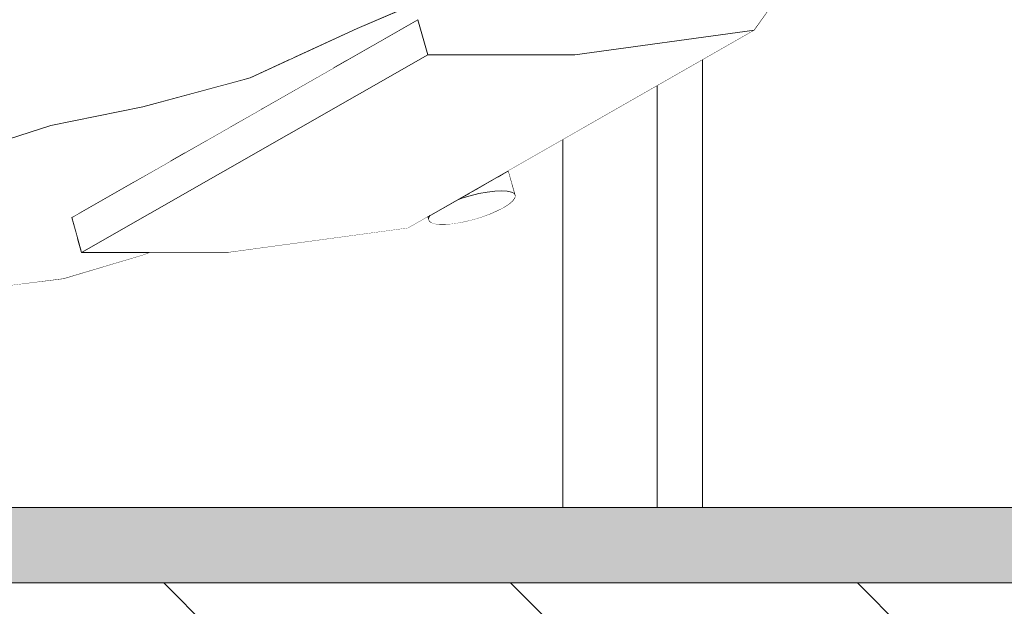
# Model space of a CAD drawing. Header units: millimetres. Extents: x 90539 to 127778, y -34922 to 14506.
# Tile 109 of 256: x 111394 to 111655, y -26 to 129. Entities that reach past the tile are written whole.
import ezdxf

# ---------------------------------------------------------------- set-up
doc = ezdxf.new("R2010")
doc.units = ezdxf.units.MM
doc.header["$MEASUREMENT"] = 0
doc.linetypes.add('Przerywana', pattern=[240, 120, -120])
doc.linetypes.add('Wipeout_Contour', pattern=[1000, 0, -1000])
for name, color, linetype, lineweight, true_color in [('0_Nr_pióra__85', 7, 'Continuous', 13, 0x80c2ff), ('Nowe_A-Wymiary-Wewnętrzne_Nr_pióra__45', 7, 'Continuous', 15, 0x40a5ff), ('Nowe_A-Wymiary-Wewnętrzne_Nr_pióra__85', 7, 'Continuous', 13, 0x80c2ff), ('Nowe_A-Wymiary-Zewnętrzne_Nr_pióra__45', 7, 'Continuous', 15, 0x40a5ff), ('Nowe_A-Wymiary-Zewnętrzne_Nr_pióra__85', 7, 'Continuous', 13, 0x80c2ff)]:
    doc.layers.add(name, color=color, linetype=linetype, lineweight=lineweight, true_color=true_color)
for name, color, linetype in [('Nowe_A-Niepełnosprawni', 7, 'Continuous'), ('Nowe_A-Posadzki', 7, 'Continuous'), ('Nowe_A-Wymiary-Wewnętrzne', 7, 'Continuous'), ('Nowe_A-Wymiary-Zewnętrzne', 7, 'Continuous'), ('Nowe_A-Ściany-Działowe', 7, 'Continuous'), ('Nowe_Drzwi Archicad', 7, 'Continuous')]:
    doc.layers.add(name, color=color, linetype=linetype)
for name, color, linetype, lineweight in [('Nowe_A-Niepełnosprawni_Nr_pióra__4', 7, 'Continuous', 13), ('Nowe_A-Posadzki_Nr_pióra__9', 7, 'Continuous', 13), ('Nowe_A-Wymiary-Wewnętrzne_Nr_pióra__46', 5, 'Continuous', 15), ('Nowe_A-Wymiary-Zewnętrzne_Nr_pióra__46', 5, 'Continuous', 15), ('Nowe_Drzwi Archicad_Nr_pióra__3', 7, 'Continuous', 13)]:
    doc.layers.add(name, color=color, linetype=linetype, lineweight=lineweight)
doc.styles.add('STYL_AUTOMATYCZNY_2', font='arial.ttf')
doc.dimstyles.new('STYL_AUTOMATYCZNY__1', dxfattribs={"dimtxt": 125, "dimasz": 47.5, "dimexe": 0.18, "dimexo": 20, "dimgap": 0, "dimtad": 1, "dimdec": 1, "dimlfac": 0.1, "dimzin": 0, "dimdsep": 46, "dimtxsty": 'STYL_AUTOMATYCZNY_2', "dimblk": 'ARROWHEAD_11', "dimblk1": 'ARROWHEAD_11', "dimblk2": 'ARROWHEAD_11', "dimcen": 0.09, "dimclrd": 256, "dimclre": 256, "dimclrt": 5, "dimadec": 1, "dimazin": 0, "dimtfac": 1, "dimtdec": 4, "dimtmove": 0, "dimatfit": 3, "dimfxl": 0, "dimtolj": 1, "dimtzin": 0, "dimarcsym": 0})

# ---------------------------------------------------------------- blocks, each defined once
blk = doc.blocks.new('ElemPrzekroju_23')
at = {"color": 254, "linetype": 'Wipeout_Contour', "lineweight": 0, "ltscale": 334150.705868}
blk.add_wipeout([(111388.46, 125.45), (111359.98, 97.62), (111402.27, 114.04)], dxfattribs=at).dxf.layer = 'Nowe_A-Niepełnosprawni'
at = {"color": 254, "linetype": 'Wipeout_Contour', "lineweight": 0, "ltscale": 446080.237902}
blk.add_wipeout([(111518.75, 86.7), (111519.57, 83.85), (111521.37, 83.94), (111520.33, 87.6)], dxfattribs=at).dxf.layer = 'Nowe_A-Niepełnosprawni'
at = {"color": 254, "linetype": 'Wipeout_Contour', "lineweight": 0, "ltscale": 334152.144505}
blk.add_wipeout([(111368.92, 57.63), (111405.3, 60.56), (111377.62, 67.44)], dxfattribs=at).dxf.layer = 'Nowe_A-Niepełnosprawni'
at = {"color": 254, "linetype": 'Wipeout_Contour', "lineweight": 0, "ltscale": 334179.899622}
blk.add_wipeout([(111401.9, 101.23), (111373.26, 92.09), (111405.02, 91.71)], dxfattribs=at).dxf.layer = 'Nowe_A-Niepełnosprawni'
at = {"color": 254, "linetype": 'Wipeout_Contour', "lineweight": 0, "ltscale": 446086.398646}
blk.add_wipeout([(111520.33, 87.6), (111521.37, 83.94), (111522.88, 83.85), (111521.6, 88.32)], dxfattribs=at).dxf.layer = 'Nowe_A-Niepełnosprawni'
at = {"color": 254, "linetype": 'Wipeout_Contour', "lineweight": 0, "ltscale": 446072.99598}
blk.add_wipeout([(111518.75, 86.7), (111516.94, 85.66), (111517.53, 83.6), (111519.57, 83.85)], dxfattribs=at).dxf.layer = 'Nowe_A-Niepełnosprawni'
at = {"color": 254, "linetype": 'Wipeout_Contour', "lineweight": 0, "ltscale": 3233917.257644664}
blk.add_wipeout([(111501.94, 76.26), (111502.25, 75.7), (111502.99, 75.29), (111504.13, 75.03), (111505.64, 74.95), (111507.44, 75.03), (111509.48, 75.29), (111511.68, 75.7), (111513.94, 76.26), (111516.19, 76.94), (111518.33, 77.72), (111520.29, 78.57), (111521.99, 79.44), (111523.36, 80.32), (111524.36, 81.16), (111524.93, 81.94), (111525.07, 82.62), (111524.76, 83.18), (111524.02, 83.6), (111522.88, 83.85), (111521.37, 83.94), (111519.57, 83.85), (111517.53, 83.6), (111515.33, 83.18), (111513.07, 82.62), (111510.82, 81.94), (111509.74, 81.55), (111502.37, 77.34), (111502.08, 76.94)], dxfattribs=at).dxf.layer = 'Nowe_A-Niepełnosprawni'
at = {"color": 254, "linetype": 'Wipeout_Contour', "lineweight": 0, "ltscale": 446091.241506}
blk.add_wipeout([(111521.6, 88.32), (111522.88, 83.85), (111524.02, 83.6), (111522.52, 88.85)], dxfattribs=at).dxf.layer = 'Nowe_A-Niepełnosprawni'
at = {"color": 254, "linetype": 'Wipeout_Contour', "lineweight": 0, "ltscale": 446064.950914}
blk.add_wipeout([(111514.95, 84.52), (111515.33, 83.18), (111517.53, 83.6), (111516.94, 85.66)], dxfattribs=at).dxf.layer = 'Nowe_A-Niepełnosprawni'
at = {"color": 254, "linetype": 'Wipeout_Contour', "lineweight": 0, "ltscale": 334530.965972}
blk.add_wipeout([(111510.77, 82.13), (111509.74, 81.55), (111510.82, 81.94)], dxfattribs=at).dxf.layer = 'Nowe_A-Niepełnosprawni'
at = {"color": 254, "linetype": 'Wipeout_Contour', "lineweight": 0, "ltscale": 446007.454359}
blk.add_wipeout([(111502.02, 77.14), (111501.74, 76.98), (111501.94, 76.26), (111502.08, 76.94)], dxfattribs=at).dxf.layer = 'Nowe_A-Niepełnosprawni'
at = {"color": 254, "linetype": 'Wipeout_Contour', "lineweight": 0, "ltscale": 446094.580197}
blk.add_wipeout([(111522.52, 88.85), (111524.02, 83.6), (111524.76, 83.18), (111523.05, 89.16)], dxfattribs=at).dxf.layer = 'Nowe_A-Niepełnosprawni'
at = {"color": 254, "linetype": 'Wipeout_Contour', "lineweight": 0, "ltscale": 446047.705019}
blk.add_wipeout([(111510.77, 82.13), (111510.82, 81.94), (111513.07, 82.62), (111512.86, 83.33)], dxfattribs=at).dxf.layer = 'Nowe_A-Niepełnosprawni'
at = {"color": 254, "linetype": 'Wipeout_Contour', "lineweight": 0, "ltscale": 334506.891876}
blk.add_wipeout([(111502.02, 77.14), (111502.08, 76.94), (111502.37, 77.34)], dxfattribs=at).dxf.layer = 'Nowe_A-Niepełnosprawni'
at = {"color": 254, "linetype": 'Wipeout_Contour', "lineweight": 0, "ltscale": 446096.285987}
blk.add_wipeout([(111523.05, 89.16), (111524.76, 83.18), (111525.07, 82.62), (111523.18, 89.23)], dxfattribs=at).dxf.layer = 'Nowe_A-Niepełnosprawni'
at = {"color": 254, "linetype": 'Wipeout_Contour', "lineweight": 0, "ltscale": 446056.411437}
blk.add_wipeout([(111512.86, 83.33), (111513.07, 82.62), (111515.33, 83.18), (111514.95, 84.52)], dxfattribs=at).dxf.layer = 'Nowe_A-Niepełnosprawni'
at = {"color": 254, "linetype": 'Wipeout_Contour', "lineweight": 0, "ltscale": 446074.902689}
blk.add_wipeout([(111540.75, 120), (111448.97, 67.56), (111496.61, 74.05), (111588.4, 126.49)], dxfattribs=at).dxf.layer = 'Nowe_A-Niepełnosprawni'
at = {"color": 254, "linetype": 'Wipeout_Contour', "lineweight": 0, "ltscale": 445901.823187}
blk.add_wipeout([(111410.07, 67.56), (111448.97, 67.56), (111540.75, 120), (111501.86, 120)], dxfattribs=at).dxf.layer = 'Nowe_A-Niepełnosprawni'
at = {"layer": 'Nowe_A-Niepełnosprawni_Nr_pióra__4', "color": 7, "linetype": 'Continuous', "lineweight": 13}
for p, q in [((111523.18, 89.23), (111525.07, 82.62)), ((111515.33, 83.18), (111517.53, 83.6)), ((111517.53, 83.6), (111519.57, 83.85)), ((111519.57, 83.85), (111521.37, 83.94)), ((111521.37, 83.94), (111522.88, 83.85)), ((111522.88, 83.85), (111524.02, 83.6)), ((111524.02, 83.6), (111524.76, 83.18)), ((111509.74, 81.55), (111510.82, 81.94)), ((111510.82, 81.94), (111513.07, 82.62)), ((111513.07, 82.62), (111515.33, 83.18)), ((111524.36, 81.16), (111523.36, 80.32)), ((111524.93, 81.94), (111524.36, 81.16)), ((111524.76, 83.18), (111525.07, 82.62)), ((111525.07, 82.62), (111524.93, 81.94)), ((111520.29, 78.57), (111518.33, 77.72)), ((111521.99, 79.44), (111520.29, 78.57)), ((111523.36, 80.32), (111521.99, 79.44)), ((111511.68, 75.7), (111509.48, 75.29)), ((111513.94, 76.26), (111511.68, 75.7)), ((111516.19, 76.94), (111513.94, 76.26)), ((111518.33, 77.72), (111516.19, 76.94)), ((111505.64, 74.95), (111504.13, 75.03)), ((111507.44, 75.03), (111505.64, 74.95)), ((111509.48, 75.29), (111507.44, 75.03))]:
    blk.add_line(p, q, dxfattribs=at)
at = {"color": 254, "linetype": 'Wipeout_Contour', "lineweight": 0, "ltscale": 445818.760107}
blk.add_wipeout([(111407.43, 76.83), (111410.07, 67.56), (111501.86, 120), (111499.21, 129.27)], dxfattribs=at).dxf.layer = 'Nowe_A-Niepełnosprawni'
at = {"layer": 'Nowe_A-Niepełnosprawni_Nr_pióra__4', "color": 7, "linetype": 'Continuous', "lineweight": 13}
for p, q in [((111501.74, 76.98), (111501.94, 76.26)), ((111501.94, 76.26), (111502.08, 76.94)), ((111502.25, 75.7), (111501.94, 76.26)), ((111502.08, 76.94), (111502.37, 77.34)), ((111502.99, 75.29), (111502.25, 75.7)), ((111496.61, 74.05), (111448.97, 67.56)), ((111504.13, 75.03), (111502.99, 75.29))]:
    blk.add_line(p, q, dxfattribs=at)
at = {"color": 254, "linetype": 'Wipeout_Contour', "lineweight": 0, "ltscale": 334252.373175}
blk.add_wipeout([(111402.27, 114.04), (111438.91, 133.85), (111410.67, 157.84)], dxfattribs=at).dxf.layer = 'Nowe_A-Niepełnosprawni'
at = {"color": 254, "linetype": 'Wipeout_Contour', "lineweight": 0, "ltscale": 1227157.712043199}
blk.add_wipeout([(111499.21, 129.27), (111501.86, 120), (111540.75, 120), (111588.4, 126.49), (111603.52, 147.82), (111600.87, 157.09), (111579.21, 133.91), (111572.09, 133.1), (111571.3, 131.92), (111562.43, 132.02), (111538.1, 129.27)], dxfattribs=at).dxf.layer = 'Nowe_A-Niepełnosprawni'
at = {"color": 254, "linetype": 'Wipeout_Contour', "lineweight": 0, "ltscale": 445894.684108}
blk.add_wipeout([(111483.09, 126.93), (111454.7, 113.87), (111477.07, 116.62), (111480.27, 118.45)], dxfattribs=at).dxf.layer = 'Nowe_A-Niepełnosprawni'
at = {"color": 254, "linetype": 'Wipeout_Contour', "lineweight": 0, "ltscale": 334372.488967}
blk.add_wipeout([(111457.65, 105.53), (111457.31, 105.43), (111457.54, 105.46)], dxfattribs=at).dxf.layer = 'Nowe_A-Niepełnosprawni'
at = {"color": 254, "linetype": 'Wipeout_Contour', "lineweight": 0, "ltscale": 445759.504277}
blk.add_wipeout([(111421.08, 96.3), (111444.49, 98.01), (111449.64, 100.95), (111444.76, 100.76)], dxfattribs=at).dxf.layer = 'Nowe_A-Niepełnosprawni'
at = {"color": 254, "linetype": 'Wipeout_Contour', "lineweight": 0, "ltscale": 334184.132717}
blk.add_wipeout([(111405.02, 91.71), (111373.26, 92.09), (111406.21, 78.04)], dxfattribs=at).dxf.layer = 'Nowe_A-Niepełnosprawni'
at = {"color": 254, "linetype": 'Wipeout_Contour', "lineweight": 0, "ltscale": 557027.932838}
blk.add_wipeout([(111377.62, 67.44), (111405.3, 60.56), (111426.23, 67.56), (111410.07, 67.56), (111408.99, 71.34)], dxfattribs=at).dxf.layer = 'Nowe_A-Niepełnosprawni'
at = {"layer": 'Nowe_A-Niepełnosprawni_Nr_pióra__4', "color": 7, "linetype": 'Continuous', "lineweight": 13}
for p, q in [((111603.52, 147.82), (111588.4, 126.49)), ((111588.4, 126.49), (111540.75, 120))]:
    blk.add_line(p, q, dxfattribs=at)
at = {"color": 254, "linetype": 'Wipeout_Contour', "lineweight": 0, "ltscale": 668384.769778}
blk.add_wipeout([(111389.08, 144.08), (111402.27, 114.04), (111410.67, 157.84), (111396.44, 148.77), (111392.99, 146.46), (111392.03, 145.96)], dxfattribs=at).dxf.layer = 'Nowe_A-Niepełnosprawni'
at = {"color": 254, "linetype": 'Wipeout_Contour', "lineweight": 0, "ltscale": 669014.139357}
blk.add_wipeout([(111505.05, 136.33), (111485.99, 121.71), (111499.21, 129.27), (111499.83, 129.27), (111508.15, 129.27), (111515.75, 132.57)], dxfattribs=at).dxf.layer = 'Nowe_A-Niepełnosprawni'
at = {"color": 254, "linetype": 'Wipeout_Contour', "lineweight": 0, "ltscale": 334301.618586}
blk.add_wipeout([(111443.12, 97.22), (111421.08, 96.3), (111437.54, 94.03)], dxfattribs=at).dxf.layer = 'Nowe_A-Niepełnosprawni'
at = {"color": 254, "linetype": 'Wipeout_Contour', "lineweight": 0, "ltscale": 445645.223667}
blk.add_wipeout([(111405.02, 91.71), (111406.21, 78.04), (111409.43, 77.97), (111423.74, 86.15)], dxfattribs=at).dxf.layer = 'Nowe_A-Niepełnosprawni'
at = {"color": 254, "linetype": 'Wipeout_Contour', "lineweight": 0, "ltscale": 445955.332691}
blk.add_wipeout([(111480.27, 118.45), (111485.99, 121.71), (111505.05, 136.33), (111483.09, 126.93)], dxfattribs=at).dxf.layer = 'Nowe_A-Niepełnosprawni'
at = {"color": 254, "linetype": 'Wipeout_Contour', "lineweight": 0, "ltscale": 334294.422916}
blk.add_wipeout([(111421.08, 96.3), (111444.76, 100.76), (111428.24, 106.23)], dxfattribs=at).dxf.layer = 'Nowe_A-Niepełnosprawni'
at = {"color": 254, "linetype": 'Wipeout_Contour', "lineweight": 0, "ltscale": 334262.386785}
blk.add_wipeout([(111405.02, 91.71), (111423.74, 86.15), (111433.67, 91.82)], dxfattribs=at).dxf.layer = 'Nowe_A-Niepełnosprawni'
at = {"layer": 'Nowe_A-Niepełnosprawni_Nr_pióra__4', "color": 7, "linetype": 'Continuous', "lineweight": 13}
blk.add_line((111540.75, 120), (111501.86, 120), dxfattribs=at)
at = {"color": 254, "linetype": 'Wipeout_Contour', "lineweight": 0, "ltscale": 334327.733332}
blk.add_wipeout([(111428.24, 106.23), (111444.76, 100.76), (111454.7, 113.87)], dxfattribs=at).dxf.layer = 'Nowe_A-Niepełnosprawni'
at = {"color": 254, "linetype": 'Wipeout_Contour', "lineweight": 0, "ltscale": 334259.559066}
blk.add_wipeout([(111402.27, 114.04), (111418.11, 117.68), (111438.91, 133.85)], dxfattribs=at).dxf.layer = 'Nowe_A-Niepełnosprawni'
at = {"color": 254, "linetype": 'Wipeout_Contour', "lineweight": 0, "ltscale": 445848.982565}
blk.add_wipeout([(111454.7, 113.87), (111457.31, 105.43), (111459, 106.29), (111477.07, 116.62)], dxfattribs=at).dxf.layer = 'Nowe_A-Niepełnosprawni'
at = {"color": 254, "linetype": 'Wipeout_Contour', "lineweight": 0, "ltscale": 556986.7651}
blk.add_wipeout([(111376.17, 93.22), (111379.52, 94.09), (111401.9, 101.23), (111426.29, 106.19), (111402.27, 114.04)], dxfattribs=at).dxf.layer = 'Nowe_A-Niepełnosprawni'
at = {"color": 254, "linetype": 'Wipeout_Contour', "lineweight": 0, "ltscale": 334372.245271}
blk.add_wipeout([(111457.54, 105.46), (111457.31, 105.43), (111457.48, 105.43)], dxfattribs=at).dxf.layer = 'Nowe_A-Niepełnosprawni'
at = {"color": 254, "linetype": 'Wipeout_Contour', "lineweight": 0, "ltscale": 445759.945934}
blk.add_wipeout([(111418.11, 117.68), (111450.34, 112.69), (111452.85, 113.37), (111438.91, 133.85)], dxfattribs=at).dxf.layer = 'Nowe_A-Niepełnosprawni'
at = {"color": 254, "linetype": 'Wipeout_Contour', "lineweight": 0, "ltscale": 334138.668084}
blk.add_wipeout([(111359.98, 97.62), (111376.17, 93.22), (111402.27, 114.04)], dxfattribs=at).dxf.layer = 'Nowe_A-Niepełnosprawni'
at = {"color": 254, "linetype": 'Wipeout_Contour', "lineweight": 0, "ltscale": 334374.410507}
blk.add_wipeout([(111459, 106.29), (111457.31, 105.43), (111457.65, 105.53)], dxfattribs=at).dxf.layer = 'Nowe_A-Niepełnosprawni'
at = {"color": 254, "linetype": 'Wipeout_Contour', "lineweight": 0, "ltscale": 334308.382244}
blk.add_wipeout([(111421.08, 96.3), (111443.12, 97.22), (111444.49, 98.01)], dxfattribs=at).dxf.layer = 'Nowe_A-Niepełnosprawni'
at = {"color": 254, "linetype": 'Wipeout_Contour', "lineweight": 0, "ltscale": 445842.415118}
blk.add_wipeout([(111438.91, 133.85), (111465.17, 118.69), (111466.11, 119.12), (111472.5, 150.74)], dxfattribs=at).dxf.layer = 'Nowe_A-Niepełnosprawni'
at = {"color": 254, "linetype": 'Wipeout_Contour', "lineweight": 0, "ltscale": 334180.489041}
blk.add_wipeout([(111402.27, 114.04), (111389.08, 144.08), (111388.46, 125.45)], dxfattribs=at).dxf.layer = 'Nowe_A-Niepełnosprawni'
at = {"color": 254, "linetype": 'Wipeout_Contour', "lineweight": 0, "ltscale": 334309.816778}
blk.add_wipeout([(111426.29, 106.19), (111428.24, 106.23), (111454.7, 113.87)], dxfattribs=at).dxf.layer = 'Nowe_A-Niepełnosprawni'
at = {"color": 254, "linetype": 'Wipeout_Contour', "lineweight": 0, "ltscale": 334157.539251}
blk.add_wipeout([(111373.26, 92.09), (111377.62, 67.44), (111406.21, 78.04)], dxfattribs=at).dxf.layer = 'Nowe_A-Niepełnosprawni'
at = {"color": 254, "linetype": 'Wipeout_Contour', "lineweight": 0, "ltscale": 445811.759102}
blk.add_wipeout([(111438.91, 133.85), (111452.85, 113.37), (111454.7, 113.87), (111465.17, 118.69)], dxfattribs=at).dxf.layer = 'Nowe_A-Niepełnosprawni'
at = {"color": 254, "linetype": 'Wipeout_Contour', "lineweight": 0, "ltscale": 445809.014775}
blk.add_wipeout([(111457.31, 105.43), (111444.76, 100.76), (111449.64, 100.95), (111457.48, 105.43)], dxfattribs=at).dxf.layer = 'Nowe_A-Niepełnosprawni'
at = {"color": 254, "linetype": 'Wipeout_Contour', "lineweight": 0, "ltscale": 445697.095387}
blk.add_wipeout([(111421.08, 96.3), (111405.02, 91.71), (111433.67, 91.82), (111437.54, 94.03)], dxfattribs=at).dxf.layer = 'Nowe_A-Niepełnosprawni'
at = {"color": 254, "linetype": 'Wipeout_Contour', "lineweight": 0, "ltscale": 557008.474786}
blk.add_wipeout([(111406.21, 78.04), (111377.62, 67.44), (111408.99, 71.34), (111407.43, 76.83), (111409.43, 77.97)], dxfattribs=at).dxf.layer = 'Nowe_A-Niepełnosprawni'
at = {"color": 254, "linetype": 'Wipeout_Contour', "lineweight": 0, "ltscale": 445920.831668}
blk.add_wipeout([(111466.11, 119.12), (111483.09, 126.93), (111498.54, 133.54), (111472.5, 150.74)], dxfattribs=at).dxf.layer = 'Nowe_A-Niepełnosprawni'
at = {"color": 254, "linetype": 'Wipeout_Contour', "lineweight": 0, "ltscale": 334356.634543}
blk.add_wipeout([(111457.31, 105.43), (111454.7, 113.87), (111444.76, 100.76)], dxfattribs=at).dxf.layer = 'Nowe_A-Niepełnosprawni'
at = {"color": 254, "linetype": 'Wipeout_Contour', "lineweight": 0, "ltscale": 334228.463862}
blk.add_wipeout([(111405.02, 91.71), (111421.08, 96.3), (111401.9, 101.23)], dxfattribs=at).dxf.layer = 'Nowe_A-Niepełnosprawni'
at = {"color": 254, "linetype": 'Wipeout_Contour', "lineweight": 0, "ltscale": 445685.382586}
blk.add_wipeout([(111405.3, 60.56), (111426.35, 66.87), (111428.25, 67.56), (111426.23, 67.56)], dxfattribs=at).dxf.layer = 'Nowe_A-Niepełnosprawni'
at = {"layer": 'Nowe_A-Niepełnosprawni_Nr_pióra__4', "color": 7, "linetype": 'Continuous', "lineweight": 13}
for p, q in [((111505.05, 136.33), (111483.09, 126.93)), ((111501.86, 120), (111499.21, 129.27)), ((111483.09, 126.93), (111454.7, 113.87)), ((111496.61, 74.05), (111588.4, 126.49)), ((111410.07, 67.56), (111407.43, 76.83)), ((111448.97, 67.56), (111410.07, 67.56)), ((111428.25, 67.56), (111426.35, 66.87))]:
    blk.add_line(p, q, dxfattribs=at)
at = {"color": 254, "linetype": 'Wipeout_Contour', "lineweight": 0, "ltscale": 334256.149175}
blk.add_wipeout([(111401.9, 101.23), (111428.24, 106.23), (111426.29, 106.19)], dxfattribs=at).dxf.layer = 'Nowe_A-Niepełnosprawni'
at = {"color": 254, "linetype": 'Wipeout_Contour', "lineweight": 0, "ltscale": 334156.794467}
blk.add_wipeout([(111405.3, 60.56), (111368.92, 57.63), (111382.4, 57.74)], dxfattribs=at).dxf.layer = 'Nowe_A-Niepełnosprawni'
at = {"layer": 'Nowe_A-Niepełnosprawni_Nr_pióra__4', "color": 7, "linetype": 'Continuous', "lineweight": 13}
for p, q in [((111426.35, 66.87), (111405.3, 60.56)), ((111405.3, 60.56), (111382.4, 57.74))]:
    blk.add_line(p, q, dxfattribs=at)
at = {"color": 254, "linetype": 'Wipeout_Contour', "lineweight": 0, "ltscale": 334251.132942}
blk.add_wipeout([(111421.08, 96.3), (111428.24, 106.23), (111401.9, 101.23)], dxfattribs=at).dxf.layer = 'Nowe_A-Niepełnosprawni'
at = {"layer": 'Nowe_A-Niepełnosprawni_Nr_pióra__4', "color": 7, "linetype": 'Continuous', "lineweight": 13}
blk.add_line((111401.9, 101.23), (111373.26, 92.09), dxfattribs=at)
at = {"color": 254, "linetype": 'Wipeout_Contour', "lineweight": 0, "ltscale": 334295.155646}
blk.add_wipeout([(111450.34, 112.69), (111418.11, 117.68), (111426.29, 106.19)], dxfattribs=at).dxf.layer = 'Nowe_A-Niepełnosprawni'
at = {"color": 254, "linetype": 'Wipeout_Contour', "lineweight": 0, "ltscale": 334246.673584}
blk.add_wipeout([(111418.11, 117.68), (111402.27, 114.04), (111426.29, 106.19)], dxfattribs=at).dxf.layer = 'Nowe_A-Niepełnosprawni'
at = {"layer": 'Nowe_A-Niepełnosprawni_Nr_pióra__4', "color": 7, "linetype": 'Continuous', "lineweight": 13}
for p, q in [((111407.43, 76.83), (111499.21, 129.27)), ((111410.07, 67.56), (111501.86, 120)), ((111454.7, 113.87), (111426.29, 106.19)), ((111401.9, 101.23), (111426.29, 106.19))]:
    blk.add_line(p, q, dxfattribs=at)
blk = doc.blocks.new('ElemPrzekroju_25')
at = {"color": 254, "linetype": 'Wipeout_Contour', "lineweight": 0, "ltscale": 6815411.693442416}
blk.add_wipeout([(109677.6, 2540), (109677.6, 2100), (110477.6, 2100), (110477.6, 519.19), (110503.66, 549.44), (110520.6, 562.24), (110520.6, 2117), (111654.6, 2117), (111654.6, 0), (111973.1, 0), (111973.1, 2.45), (111943.06, 2.45), (111910.44, 86.95), (111909.1, 94.15), (111909.1, 204.5), (111973.1, 204.5), (111973.1, 205.5), (111908.1, 205.5), (111908.1, 228.49), (111870.92, 228.49), (111870.92, 232.26), (111870.92, 232.76), (111870.9, 257.12), (111870.92, 260.3), (111870.92, 477.41), (111870.9, 514.77), (111870.92, 548.64), (111870.92, 566.63), (111870.72, 573.91), (111870.15, 590.35), (111869.58, 605.28), (111868.94, 621.57), (111868.28, 635.36), (111867.53, 651.5), (111866.73, 666.91), (111866.46, 675.53), (111870.87, 676.73), (111870.92, 687.28), (111870.92, 691.98), (111870.92, 692.51), (111908.1, 692.51), (111908.1, 717), (111918.49, 749.19), (111892.43, 753.66), (111890.42, 755.43), (111889.48, 757.69), (111889.61, 759.5), (111889.69, 759.95), (111890.43, 764.33), (111895.67, 795.02), (111896.27, 798.52), (111897.03, 800.85), (111898.43, 802.31), (111900.88, 803.3), (111934.17, 797.72), (111934, 797.19), (111947.82, 839.98), (111973.27, 839.98), (111973.27, 840), (112527.6, 840), (112527.6, 2540)], dxfattribs=at).dxf.layer = 'Nowe_A-Ściany-Działowe'
blk = doc.blocks.new('ElemPrzekroju_26')
at = {"color": 254, "linetype": 'Wipeout_Contour', "lineweight": 0, "ltscale": 446274.502407}
blk.add_wipeout([(111574.6, 118.61), (111562.6, 111.75), (111562.6, 0), (111574.6, 0)], dxfattribs=at).dxf.layer = 'Nowe_Drzwi Archicad'
at = {"color": 254, "linetype": 'Wipeout_Contour', "lineweight": 0, "ltscale": 2790191.488818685}
blk.add_wipeout([(111574.6, 0), (111654.6, 0), (111654.6, 2117), (111574.6, 2037), (111574.6, 163.97), (111596.17, 176.3), (111597.94, 177.09), (111599.93, 177.36), (111602.07, 177.09), (111604.29, 176.3), (111606.49, 175.01), (111608.59, 173.28), (111610.51, 171.18), (111612.18, 168.77), (111613.53, 166.16), (111614.51, 163.45), (111615.08, 160.74), (111615.22, 158.13), (111614.93, 155.72), (111614.21, 153.61), (111613.1, 151.88), (111611.63, 150.6), (111601.31, 144.7), (111588.4, 126.49), (111574.6, 118.61)], dxfattribs=at).dxf.layer = 'Nowe_Drzwi Archicad'
at = {"color": 254, "linetype": 'Wipeout_Contour', "lineweight": 0, "ltscale": 446200.48187}
blk.add_wipeout([(111537.6, 0), (111562.6, 0), (111562.6, 111.75), (111537.6, 97.46)], dxfattribs=at).dxf.layer = 'Nowe_Drzwi Archicad'
at = {"layer": 'Nowe_Drzwi Archicad_Nr_pióra__3', "color": 7, "linetype": 'Continuous', "lineweight": 13}
for p, q in [((111574.6, 0), (111574.6, 118.61)), ((111562.6, 0), (111562.6, 111.75))]:
    blk.add_line(p, q, dxfattribs=at)
at = {"color": 254, "linetype": 'Wipeout_Contour', "lineweight": 0, "ltscale": 3901299.784680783}
blk.add_wipeout([(111328.62, 0), (111537.6, 0), (111537.6, 97.46), (111523.18, 89.23), (111525.07, 82.62), (111524.93, 81.94), (111524.36, 81.16), (111523.36, 80.32), (111521.99, 79.44), (111520.29, 78.57), (111518.33, 77.72), (111516.19, 76.94), (111513.94, 76.26), (111511.68, 75.7), (111509.48, 75.29), (111507.44, 75.03), (111505.64, 74.95), (111504.13, 75.03), (111502.99, 75.29), (111502.25, 75.7), (111501.94, 76.26), (111501.74, 76.98), (111496.61, 74.05), (111448.97, 67.56), (111428.25, 67.56), (111426.35, 66.87), (111405.3, 60.56), (111383.26, 57.85), (111381.86, 51.3), (111376.96, 38.33), (111375.65, 35.55), (111368.62, 23.43), (111360.05, 13.48), (111350.27, 6.09), (111339.66, 1.54)], dxfattribs=at).dxf.layer = 'Nowe_Drzwi Archicad'
at = {"layer": 'Nowe_Drzwi Archicad_Nr_pióra__3', "color": 7, "linetype": 'Continuous', "lineweight": 13}
blk.add_line((111537.6, 0), (111537.6, 97.46), dxfattribs=at)
blk = doc.blocks.new('ElemPrzekroju_322')
at = {"layer": 'Nowe_A-Posadzki', "linetype": 'Continuous', "lineweight": 0, "true_color": 0xbb9a81}
blk.add_hatch(color=33, dxfattribs=at).paths.add_polyline_path([(109677.6, -20), (112527.6, -20), (112527.6, 0), (109677.6, 0)])
at = {"layer": 'Nowe_A-Posadzki', "linetype": 'Continuous', "lineweight": 0, "true_color": 0x000000}
h = blk.add_hatch(dxfattribs=at)
h.set_pattern_fill('Cegła_zwykła', color=18, style=0, pattern_type=2)
h.set_pattern_definition([(135, (0, 0), (45.96194, 45.96194), [])])
h.paths.add_polyline_path([(109667.6, -70), (109677.6, -70), (112527.6, -70), (112537.6, -70), (112537.6, -20), (112527.6, -20), (109677.6, -20), (109667.6, -20)])
at = {"layer": 'Nowe_A-Posadzki_Nr_pióra__9', "color": 7, "linetype": 'Continuous', "lineweight": 13}
blk.add_line((112527.6, 0), (110477.6, 0), dxfattribs=at)
at = {"layer": 'Nowe_A-Posadzki_Nr_pióra__9', "color": 7, "linetype": 'Continuous', "lineweight": 13, "flags": 128}
blk.add_lwpolyline([(112527.6, -20), (109677.6, -20), (109667.6, -20)], dxfattribs=at)
blk = doc.blocks.new('*D714')
at = {"layer": 'Nowe_A-Wymiary-Wewnętrzne_Nr_pióra__45', "linetype": 'Continuous', "lineweight": 15, "true_color": 0x40a5ff}
for points in [[(116511.16, 900), (116512.12, 895.22), (116514.83, 891.16), (116518.88, 888.45), (116523.66, 887.5), (116528.45, 888.45), (116532.5, 891.16), (116535.21, 895.22), (116536.16, 900), (116535.21, 904.78), (116532.5, 908.84), (116528.45, 911.55), (116523.66, 912.5), (116518.88, 911.55), (116514.83, 908.84), (116512.12, 904.78)], [(116511.16, 0), (116512.12, -4.78), (116514.83, -8.84), (116518.88, -11.55), (116523.66, -12.5), (116528.45, -11.55), (116532.5, -8.84), (116535.21, -4.78), (116536.16, 0), (116535.21, 4.78), (116532.5, 8.84), (116528.45, 11.55), (116523.66, 12.5), (116518.88, 11.55), (116514.83, 8.84), (116512.12, 4.78)]]:
    blk.add_hatch(color=161, dxfattribs=at).paths.add_polyline_path(points)
at = {"layer": 'Nowe_A-Wymiary-Wewnętrzne_Nr_pióra__45', "color": 161, "linetype": 'Continuous', "lineweight": 15, "true_color": 0x40a5ff}
for centre in [(116523.66, 900), (116523.66, 0)]:
    blk.add_circle(centre, 12.5, dxfattribs=at)
at = {"layer": 'Nowe_A-Wymiary-Wewnętrzne_Nr_pióra__85', "color": 151, "linetype": 'Continuous', "lineweight": 13, "true_color": 0x80c2ff}
for p, q in [((116511.16, 900), (116476.79, 900)), ((116570.54, 900), (116536.16, 900)), ((116523.66, 12.5), (116523.66, 887.5)), ((116511.16, 0), (116476.79, 0)), ((116570.54, 0), (116536.16, 0)), ((116523.66, -25), (116523.66, -12.5))]:
    blk.add_line(p, q, dxfattribs=at)
at = {"layer": 'Nowe_A-Wymiary-Wewnętrzne_Nr_pióra__46', "color": 5, "lineweight": 15, "insert": (116498.66, 283.17), "char_height": 125, "attachment_point": 7, "rotation": 90, "style": 'STYL_AUTOMATYCZNY_2'}
blk.add_mtext('\\A1;{\\pql;\\fArial|b0|i0|c238|p0;\\W1.000000;90,0}', dxfattribs=at)
blk = doc.blocks.new('ARROWHEAD_11')
at = {"color": 0, "linetype": 'Continuous', "lineweight": 0}
blk.add_line((0, 0), (-1, 0), dxfattribs=at)
at = {"color": 0, "linetype": 'Continuous', "lineweight": 0, "const_width": 0.25, "flags": 128}
blk.add_lwpolyline([(-0.125, 0, 1), (0.125, 0, 1)], format="xyb", close=True, dxfattribs=at)
blk = doc.blocks.new('*D748')
at = {"layer": 'Nowe_A-Wymiary-Zewnętrzne_Nr_pióra__45', "linetype": 'Continuous', "lineweight": 15, "true_color": 0x40a5ff}
for points in [[(119375.13, 12845), (119376.08, 12840.22), (119378.79, 12836.16), (119382.84, 12833.45), (119387.63, 12832.5), (119392.41, 12833.45), (119396.47, 12836.16), (119399.18, 12840.22), (119400.13, 12845), (119399.18, 12849.78), (119396.47, 12853.84), (119392.41, 12856.55), (119387.63, 12857.5), (119382.84, 12856.55), (119378.79, 12853.84), (119376.08, 12849.78)], [(119375.13, -450), (119376.08, -454.78), (119378.79, -458.84), (119382.84, -461.55), (119387.63, -462.5), (119392.41, -461.55), (119396.47, -458.84), (119399.18, -454.78), (119400.13, -450), (119399.18, -445.22), (119396.47, -441.16), (119392.41, -438.45), (119387.63, -437.5), (119382.84, -438.45), (119378.79, -441.16), (119376.08, -445.22)]]:
    blk.add_hatch(color=161, dxfattribs=at).paths.add_polyline_path(points)
at = {"layer": 'Nowe_A-Wymiary-Zewnętrzne_Nr_pióra__45', "color": 161, "linetype": 'Continuous', "lineweight": 15, "true_color": 0x40a5ff}
for centre in [(119387.63, 12845), (119387.63, -450)]:
    blk.add_circle(centre, 12.5, dxfattribs=at)
at = {"layer": 'Nowe_A-Wymiary-Zewnętrzne_Nr_pióra__85', "color": 151, "linetype": 'Continuous', "lineweight": 13, "true_color": 0x80c2ff}
for p, q in [((119387.63, 12857.5), (119387.63, 12870)), ((119375.13, 12845), (119340.75, 12845)), ((119434.5, 12845), (119400.13, 12845)), ((119387.63, -437.5), (119387.63, 12832.5)), ((119375.13, -450), (119340.75, -450)), ((119434.5, -450), (119400.13, -450)), ((119387.63, -475), (119387.63, -462.5))]:
    blk.add_line(p, q, dxfattribs=at)
at = {"layer": 'Nowe_A-Wymiary-Zewnętrzne_Nr_pióra__46', "color": 5, "lineweight": 15, "insert": (119362.63, 5911.52), "char_height": 125, "attachment_point": 7, "rotation": 90, "style": 'STYL_AUTOMATYCZNY_2'}
blk.add_mtext('\\A1;{\\pql;\\fArial|b0|i0|c238|p0;\\W1.000000;1\xa0329,5}', dxfattribs=at)
blk = doc.blocks.new('A Przekrój_STORY_MARKER')
at = {"layer": '0_Nr_pióra__85', "color": 151, "linetype": 'Przerywana', "lineweight": 13, "true_color": 0x80c2ff}
blk.add_line((94200.56, 0), (119573.81, 0), dxfattribs=at)

msp = doc.modelspace()

# ---------------------------------------------------------------- block references
at = {"layer": 'Nowe_A-Niepełnosprawni', "lineweight": 0}
msp.add_blockref('ElemPrzekroju_23', (0, 0), dxfattribs=at)

# ---------------------------------------------------------------- next in the draw order: block references
at = {"layer": 'Nowe_A-Ściany-Działowe', "lineweight": 0}
msp.add_blockref('ElemPrzekroju_25', (0, 0), dxfattribs=at)

# ---------------------------------------------------------------- next in the draw order: block references
at = {"layer": 'Nowe_Drzwi Archicad', "lineweight": 0}
msp.add_blockref('ElemPrzekroju_26', (0, 0), dxfattribs=at)

# ---------------------------------------------------------------- next in the draw order: block references
at = {"linetype": 'Continuous', "lineweight": 0}
msp.add_blockref('A Przekrój_STORY_MARKER', (0, 0), dxfattribs=at)
at = {"layer": 'Nowe_A-Posadzki', "lineweight": 0}
msp.add_blockref('ElemPrzekroju_322', (0, 0), dxfattribs=at)

# ---------------------------------------------------------------- next in the draw order: dimensions: what is measured, and where the dimension line sits
at = {"layer": 'Nowe_A-Wymiary-Wewnętrzne', "color": 151, "linetype": 'Continuous', "lineweight": 13, "true_color": 0x80c2ff}
dim = msp.add_linear_dim(base=(116523.66, 900), p1=(99177.6, 0), p2=(116907.6, 900), angle=90, dimstyle='STYL_AUTOMATYCZNY__1', dxfattribs=at)
dim.commit()
dim.dimension.update_dxf_attribs({"geometry": '*D714', "text_midpoint": (116436.16, 445), "dimtype": 160, "text_rotation": 90})
at = {"layer": 'Nowe_A-Wymiary-Zewnętrzne', "color": 151, "linetype": 'Continuous', "lineweight": 13, "true_color": 0x80c2ff}
dim = msp.add_linear_dim(base=(119387.63, 12845), p1=(95120.09, -450), p2=(98654.74, 12845), angle=90, dimstyle='STYL_AUTOMATYCZNY__1', dxfattribs=at)
dim.commit()
dim.dimension.update_dxf_attribs({"geometry": '*D748', "text_midpoint": (119300.13, 6192.64), "dimtype": 160, "text_rotation": 90})

doc.saveas('drawing.dxf')
